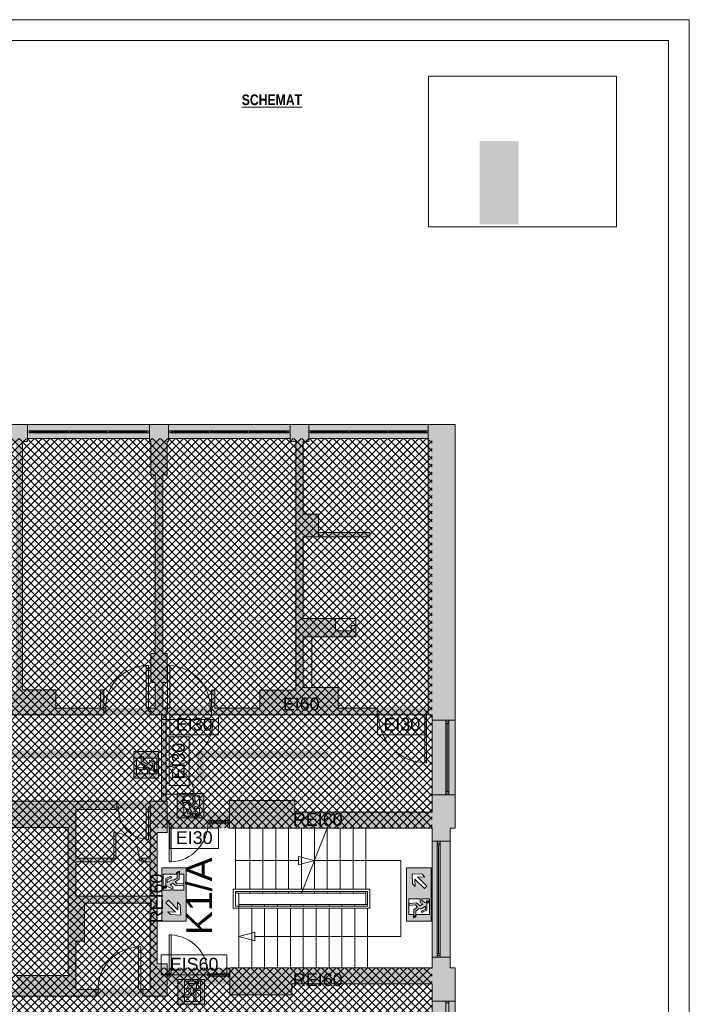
# Paper-space layout 'AP-05 STREFY POŻAROWE I EWAKUACJA - PIETRO 3' of a CAD drawing. Header units: millimetres. Extents: x 0 to 594, y 0 to 450.
# Tile 12 of 12: x 437 to 594, y 219 to 450. Entities that reach past the tile are written whole.
import ezdxf
from ezdxf.xclip import XClip

# ---------------------------------------------------------------- set-up
doc = ezdxf.new("R2010")
doc.units = ezdxf.units.MM
doc.header["$MEASUREMENT"] = 0
doc.header["$XCLIPFRAME"] = 0
for name, color, linetype, lineweight in [('A_Arkusz_Nr_pióra__1', 7, 'Continuous', 20), ('A_ewakuacja_Nr_pióra__4', 94, 'Continuous', 18), ('A_niewidoczne_Nr_pióra__1', 7, 'Continuous', 20), ('A_podkład_Nr_pióra__2', 8, 'Continuous', 13), ('A_ppoż proj_Nr_pióra__1', 7, 'Continuous', 20), ('A_ppoż proj_Nr_pióra__4', 94, 'Continuous', 18), ('A_ppoż proj_Nr_pióra__81', 2, 'Continuous', 5)]:
    doc.layers.add(name, color=color, linetype=linetype, lineweight=lineweight)
for name, color, linetype, lineweight, true_color in [('A_ewakuacja_Nr_pióra__104', 7, 'Continuous', 5, 0x006532), ('A_podkład_Nr_pióra__254', 7, 'Continuous', 5, 0xfdfdfd), ('A_ppoż proj_Nr_pióra__104', 7, 'Continuous', 5, 0x006532), ('A_ppoż proj_Nr_pióra__21', 7, 'Continuous', 5, 0xfe9865), ('A_ppoż proj_Nr_pióra__6', 7, 'Continuous', 13, 0x9f9fff), ('A_ppoż proj_Nr_pióra__70', 7, 'Continuous', 5, 0x65fe00)]:
    doc.layers.add(name, color=color, linetype=linetype, lineweight=lineweight, true_color=true_color)
doc.layers.add('A_podrys', color=7, linetype='Continuous')
doc.styles.add('STYL_AUTOMATYCZNY_1', font='arial.ttf')
doc.styles.add('STYL_AUTOMATYCZNY_5', font='ARIALN.TTF')
picture_1 = doc.add_image_def('image1.png', size_in_pixel=(341, 274))

# ---------------------------------------------------------------- blocks, each defined once
blk = doc.blocks.new('Rysunek_1_1', base_point=(-1568.88, -183.16))
at = {"layer": 'A_ewakuacja_Nr_pióra__104', "linetype": 'Continuous', "lineweight": 0, "true_color": 0x004c26}
h = blk.add_hatch(color=118, dxfattribs=at)
h.paths.add_polyline_path([(469.6, 272.07), (469.6, 278.32), (463.85, 278.32), (463.85, 272.07)])
h.paths.add_polyline_path([(467.04, 274.27), (467.04, 273.08), (464.41, 273.08), (464.41, 276.79), (465.46, 276.79), (465.46, 277.23), (466.12, 277.05), (466.12, 276.79), (469.24, 276.79), (469.24, 273.07), (467.42, 273.07), (467.42, 273.96), (468.22, 273.96, 0.414214), (468.63, 274.37), (468.63, 275.8), (467.48, 276.31), (467.48, 275.91), (468.3, 275.52), (468.3, 274.86), (467.46, 275.35), (467.28, 275.45, 0.230447), (466.79, 275.41), (466, 275.96), (466, 276.95), (465.54, 277.08), (465.54, 275.65), (466.44, 275.05), (465.99, 274.53), (464.44, 274.67), (464.44, 274.18), (466.21, 274.05), (467.01, 274.73), (467.64, 274.27)], flags=0)
for points in [[(469.1, 273.89, 1), (468.48, 273.68, 1)], [(478.39, 263.27, 1), (478.6, 263.89, 1)], [(471.02, 246.82, 1), (471.31, 246.23, 1)], [(532.81, 242.8, 1), (532.53, 243.39, 1)], [(478.59, 224.34, 1), (478.8, 223.72, 1)]]:
    blk.add_hatch(color=118, dxfattribs=at).paths.add_polyline_path(points)
h = blk.add_hatch(color=118, dxfattribs=at)
h.paths.add_polyline_path([(480.21, 262.77), (480.21, 268.52), (473.97, 268.52), (473.97, 262.77)])
h.paths.add_polyline_path([(478.02, 265.33), (478.02, 264.73), (477.55, 265.36), (478.23, 266.16), (478.1, 267.93), (477.62, 267.93), (477.76, 266.38), (477.23, 265.93), (476.64, 266.83), (475.21, 266.83), (475.33, 266.37), (476.32, 266.37), (476.88, 265.58, 0.230447), (476.84, 265.09), (476.94, 264.91), (477.43, 264.07), (476.76, 264.07), (476.37, 264.89), (475.97, 264.89), (476.48, 263.74), (477.91, 263.74, 0.414214), (478.32, 264.15), (478.32, 264.95), (479.21, 264.95), (479.21, 263.13), (475.5, 263.13), (475.5, 266.25), (475.24, 266.25), (475.06, 266.91), (475.5, 266.91), (475.5, 267.96), (479.21, 267.96), (479.21, 265.33)], flags=0)
h = blk.add_hatch(color=118, dxfattribs=at)
h.paths.add_polyline_path([(476.1, 251.06), (470.36, 251.06), (470.36, 244.81), (476.1, 244.81)])
h.paths.add_polyline_path([(470.71, 245.81), (470.71, 249.53), (473.84, 249.53), (473.84, 249.79, -0.24241), (474.49, 250.26), (474.49, 249.53), (475.54, 249.53), (475.54, 245.81), (472.92, 245.81), (472.92, 246.7), (472.31, 247), (472.95, 247.47), (473.75, 246.79), (475.51, 246.92), (475.51, 247.41), (473.96, 247.26), (473.51, 247.79), (474.42, 248.39), (474.42, 250.04, 0.304489), (473.95, 249.69), (473.95, 248.7), (473.16, 248.15, 0.230447), (472.67, 248.19), (472.49, 248.08), (471.65, 247.6), (471.65, 248.26), (472.48, 248.65, 1.14772), (472.33, 248.98), (471.32, 248.54), (471.32, 247.11, 0.414214), (471.74, 246.7), (472.53, 246.25), (472.53, 245.81)], flags=0)
h = blk.add_hatch(color=118, dxfattribs=at)
h.paths.add_polyline_path([(527.73, 251.06), (527.73, 244.81), (533.48, 244.81), (533.48, 251.06)])
h.paths.add_polyline_path([(529.14, 247.29), (529.03, 249.66), (531.39, 249.55), (532.05, 248.89), (530.28, 248.96), (532.49, 246.75), (531.92, 246.18), (529.7, 248.38), (529.78, 246.65)], flags=0)
h = blk.add_hatch(color=118, dxfattribs=at)
h.paths.add_polyline_path([(476.1, 238.56), (476.1, 244.81), (470.36, 244.81), (470.36, 238.56)])
h.paths.add_polyline_path([(474.69, 242.33), (474.8, 239.96), (472.44, 240.07), (471.79, 240.72), (473.56, 240.66), (471.35, 242.87), (471.92, 243.44), (474.13, 241.23), (474.05, 242.97)], flags=0)
h = blk.add_hatch(color=118, dxfattribs=at)
h.paths.add_polyline_path([(527.73, 238.56), (533.48, 238.56), (533.48, 244.81), (527.73, 244.81)])
h.paths.add_polyline_path([(533.12, 243.81), (533.12, 240.09), (530, 240.09), (530, 239.83, -0.24241), (529.34, 239.35), (529.34, 240.09), (528.29, 240.09), (528.29, 243.8), (530.92, 243.8), (530.92, 242.91), (531.52, 242.61), (530.89, 242.15), (530.09, 242.83), (528.33, 242.7), (528.33, 242.21), (529.87, 242.35), (530.32, 241.83), (529.42, 241.23), (529.42, 239.58, 0.304489), (529.89, 239.93), (529.89, 240.92), (530.67, 241.47, 0.230447), (531.17, 241.43), (531.34, 241.53), (532.19, 242.02), (532.19, 241.36), (531.36, 240.97, 1.14772), (531.51, 240.63), (532.51, 241.08), (532.51, 242.51, 0.414214), (532.1, 242.92), (531.3, 243.36), (531.3, 243.81)], flags=0)
h = blk.add_hatch(color=118, dxfattribs=at)
h.paths.add_polyline_path([(480.41, 224.84), (474.16, 224.84), (474.16, 219.1), (480.41, 219.1)])
h.paths.add_polyline_path([(478.21, 222.28), (479.41, 222.28), (479.41, 219.66), (475.69, 219.66), (475.69, 220.71), (475.26, 220.71), (475.43, 221.36), (475.69, 221.36), (475.69, 224.49), (479.41, 224.49), (479.41, 222.67), (478.52, 222.67), (478.52, 223.46, 0.414214), (478.11, 223.88), (476.68, 223.88), (476.17, 222.72), (476.57, 222.72), (476.96, 223.55), (477.62, 223.55), (477.13, 222.7), (477.03, 222.53, 0.230447), (477.07, 222.04), (476.52, 221.25), (475.53, 221.25), (475.4, 220.78), (476.83, 220.78), (477.43, 221.69), (477.95, 221.23), (477.81, 219.69), (478.3, 219.69), (478.43, 221.45), (477.75, 222.25), (478.21, 222.88)], flags=0)
at = {"layer": 'A_podkład_Nr_pióra__254', "linetype": 'Continuous', "lineweight": 5, "true_color": 0xfdfdfd}
h = blk.add_hatch(color=7, dxfattribs=at)
h.paths.add_polyline_path([(70.72, 260.02), (71.92, 260.02), (71.92, 257.27), (71.92, 227.82), (70.72, 227.82), (70.72, 220.17), (70.72, 132.92), (532.82, 132.92), (539.12, 132.92), (539.12, 201.22), (539.12, 202.27), (539.12, 227.62), (537.92, 227.62), (537.92, 230.07), (537.92, 260.32), (539.12, 260.32), (539.12, 268.17), (539.12, 286.92), (539.12, 355.07), (532.82, 355.07), (504.82, 355.07), (500.42, 355.07), (401.82, 355.07), (372.92, 355.07), (368.32, 355.07), (273.62, 355.07), (269.82, 355.07), (269.42, 355.07), (241.02, 355.07), (236.32, 355.07), (196.02, 355.07), (196.02, 351.77), (203.72, 351.77), (203.72, 351.07), (204.02, 351.07), (204.02, 317.17), (204.02, 301.17), (204.02, 294.37), (204.02, 286.92), (228.52, 286.92), (248.12, 286.92), (284.32, 286.92), (295.62, 286.92), (313.62, 286.92), (335.72, 286.92), (339.42, 286.92), (350.22, 286.92), (361.52, 286.92), (371.62, 286.92), (416.62, 286.92), (427.92, 286.92), (436.12, 286.92), (445.52, 286.92), (456.82, 286.92), (456.82, 288.52), (456.82, 292.82), (456.02, 292.82), (456.02, 288.52), (445.52, 288.52), (445.52, 292.82), (437.72, 292.82), (437.72, 351.07), (438.92, 351.07), (438.92, 351.77), (467.52, 351.77), (467.52, 351.07), (467.82, 351.07), (467.82, 343.27), (468.82, 343.27), (468.82, 301.32), (467.82, 301.32), (467.82, 294.52), (468.82, 294.52), (468.82, 288.52), (467.62, 288.52), (467.62, 286.92), (471.42, 286.92), (471.42, 288.52), (470.62, 288.52), (470.62, 294.52), (471.62, 294.52), (471.62, 301.32), (470.62, 301.32), (470.62, 343.27), (471.62, 343.27), (471.62, 351.07), (471.92, 351.07), (471.92, 351.77), (500.42, 351.77), (500.42, 351.07), (501.82, 351.07), (501.82, 292.72), (493.32, 292.72), (493.32, 288.52), (482.82, 288.52), (482.82, 292.72), (482.02, 292.72), (482.02, 288.52), (482.02, 286.92), (493.32, 286.92), (503.52, 286.92), (520.82, 286.92), (520.82, 288.52), (511.72, 288.52), (511.72, 293.32), (503.52, 293.32), (503.52, 305.22), (511.12, 305.22), (515.82, 305.22), (515.82, 307.92), (514.72, 307.92), (514.72, 306.62), (511.12, 306.62), (511.12, 309.52), (503.52, 309.52), (503.52, 328.67), (507.12, 328.67), (519.12, 328.67), (519.12, 329.67), (507.12, 329.67), (507.12, 333.97), (503.52, 333.97), (503.52, 351.07), (504.82, 351.07), (504.82, 351.77), (532.82, 351.77), (532.82, 286.92), (533.72, 286.92), (533.72, 268.17), (533.72, 264.12), (501.52, 264.12), (501.52, 266.82), (486.22, 266.82), (486.22, 260.32), (501.52, 260.32), (533.72, 260.32), (533.72, 230.07), (533.72, 227.62), (500.82, 227.62), (486.32, 227.62), (486.32, 226.22), (486.12, 226.22), (486.12, 225.62), (486.32, 225.62), (486.32, 221.22), (500.82, 221.22), (500.82, 223.82), (533.72, 223.82), (533.72, 202.27), (533.72, 201.22), (532.82, 201.22), (532.82, 136.22), (504.72, 136.22), (504.72, 136.92), (503.62, 136.92), (503.62, 160.85), (506.67, 160.85), (506.67, 166.74), (503.62, 166.74), (503.62, 178.12), (513.62, 178.12), (514.92, 178.12), (514.96, 178.17), (522.02, 178.17), (522.02, 201.22), (521.17, 201.22), (521.17, 179.22), (515.82, 179.22), (513.62, 179.22), (513.62, 183.22), (503.62, 183.22), (503.62, 195.12), (503.62, 195.22), (510.37, 195.22), (510.37, 201.22), (503.62, 201.22), (493.72, 201.22), (482.42, 201.22), (482.42, 199.62), (482.42, 195.12), (483.22, 195.12), (483.22, 199.62), (493.72, 199.62), (493.72, 195.12), (501.92, 195.12), (501.92, 136.92), (500.12, 136.92), (500.12, 136.22), (471.62, 136.22), (471.62, 136.92), (471.62, 144.72), (470.42, 144.72), (470.42, 186.82), (471.62, 186.82), (471.62, 193.62), (470.32, 193.62), (470.32, 199.62), (471.62, 199.62), (471.62, 201.22), (467.92, 201.22), (467.92, 199.62), (468.62, 199.62), (468.62, 193.62), (467.82, 193.62), (467.82, 186.82), (468.72, 186.82), (468.72, 144.72), (467.82, 144.72), (467.82, 136.92), (467.52, 136.92), (467.52, 136.22), (439.02, 136.22), (439.02, 136.92), (437.72, 136.92), (437.72, 195.42), (445.82, 195.42), (445.82, 199.62), (456.32, 199.62), (456.32, 195.42), (457.12, 195.42), (457.12, 199.62), (457.12, 201.22), (445.82, 201.22), (437.72, 201.22), (427.62, 201.22), (416.32, 201.22), (416.32, 199.62), (416.32, 195.62), (417.12, 195.62), (417.12, 199.62), (427.62, 199.62), (427.62, 195.62), (436.02, 195.62), (436.02, 136.92), (434.52, 136.92), (434.52, 136.22), (406.02, 136.22), (406.02, 136.92), (405.62, 136.92), (405.62, 144.72), (404.62, 144.72), (404.62, 186.82), (405.62, 186.82), (405.62, 193.62), (404.62, 193.62), (404.62, 199.62), (405.52, 199.62), (405.52, 201.22), (401.82, 201.22), (401.82, 199.62), (403.02, 199.62), (403.02, 193.62), (401.82, 193.62), (401.82, 186.82), (403.02, 186.82), (403.02, 175.62), (401.82, 175.62), (401.82, 174.52), (403.02, 174.52), (403.02, 144.72), (401.82, 144.72), (401.82, 136.92), (401.42, 136.92), (401.42, 136.22), (373.02, 136.22), (373.02, 136.92), (371.42, 136.92), (371.42, 174.52), (379.72, 174.52), (379.72, 175.62), (371.42, 175.62), (371.42, 194.82), (389.82, 194.82), (389.82, 175.62), (389.52, 175.62), (389.52, 174.52), (391.02, 174.52), (391.02, 175.62), (391.02, 194.82), (391.02, 201.22), (371.42, 201.22), (362.12, 201.22), (350.82, 201.22), (350.82, 199.62), (350.82, 195.32), (351.62, 195.32), (351.62, 199.62), (362.12, 199.62), (362.12, 195.32), (369.82, 195.32), (369.82, 136.92), (368.72, 136.92), (368.72, 136.22), (340.22, 136.22), (340.22, 136.92), (339.82, 136.92), (339.82, 144.72), (339.32, 144.72), (339.32, 186.82), (339.82, 186.82), (339.82, 193.62), (338.72, 193.62), (338.72, 199.62), (340.02, 199.62), (340.02, 201.22), (336.02, 201.22), (336.02, 199.62), (336.92, 199.62), (336.92, 193.62), (335.92, 193.62), (335.92, 186.82), (336.42, 186.82), (336.42, 144.72), (335.92, 144.72), (335.92, 136.92), (335.62, 136.92), (335.62, 136.22), (307.12, 136.22), (307.12, 136.92), (305.92, 136.92), (305.92, 195.12), (313.92, 195.12), (313.92, 199.62), (324.42, 199.62), (324.42, 195.12), (325.22, 195.12), (325.22, 199.62), (325.22, 201.22), (313.92, 201.22), (295.42, 201.22), (284.12, 201.22), (284.12, 199.62), (284.12, 195.12), (284.92, 195.12), (284.92, 199.62), (295.42, 199.62), (295.42, 195.12), (304.12, 195.12), (304.12, 136.92), (302.72, 136.92), (302.72, 136.22), (274.22, 136.22), (274.22, 136.92), (273.62, 136.92), (273.62, 144.72), (273.12, 144.72), (273.12, 186.82), (273.62, 186.82), (273.62, 193.62), (273.12, 193.62), (273.12, 199.62), (273.32, 199.62), (273.32, 201.22), (269.82, 201.22), (269.82, 199.62), (270.22, 199.62), (270.22, 193.62), (269.82, 193.62), (269.82, 186.82), (270.22, 186.82), (270.22, 144.72), (269.82, 144.72), (269.82, 136.92), (269.82, 136.22), (241.32, 136.22), (241.32, 136.92), (240.22, 136.92), (240.22, 195.42), (247.72, 195.42), (247.72, 199.62), (258.22, 199.62), (258.22, 195.42), (259.02, 195.42), (259.02, 199.62), (259.02, 201.22), (247.72, 201.22), (236.42, 201.22), (236.42, 195.42), (238.62, 195.42), (238.62, 136.92), (236.62, 136.92), (236.62, 136.22), (207.92, 136.22), (207.92, 136.92), (207.82, 136.92), (207.82, 144.72), (205.52, 144.72), (205.52, 186.82), (207.92, 186.82), (207.92, 195.42), (216.82, 195.42), (216.82, 201.22), (216.32, 201.22), (215.72, 201.22), (201.17, 201.22), (188.72, 201.22), (188.72, 199.62), (188.72, 194.41), (189.82, 194.41), (189.82, 199.62), (201.17, 199.62), (201.17, 195.42), (203.92, 195.42), (203.92, 186.82), (203.92, 182.22), (189.82, 182.22), (189.82, 186.61), (188.72, 186.61), (188.72, 182.22), (188.72, 181.12), (203.92, 181.12), (203.92, 144.72), (203.92, 136.92), (203.62, 136.92), (203.62, 136.22), (175.32, 136.22), (175.32, 136.92), (174.12, 136.92), (174.12, 181.12), (179.92, 181.12), (179.92, 182.22), (174.12, 182.22), (174.12, 199.62), (179.92, 199.62), (179.92, 201.22), (170.22, 201.22), (170.22, 199.62), (172.42, 199.62), (172.42, 136.92), (170.92, 136.92), (170.92, 136.22), (142.32, 136.22), (142.32, 136.92), (142.02, 136.92), (142.02, 144.72), (141.02, 144.72), (141.02, 181.52), (149.22, 181.52), (149.22, 178.22), (161.32, 178.22), (161.32, 195.42), (161.32, 199.62), (161.42, 199.62), (161.42, 201.22), (161.32, 201.22), (150.52, 201.22), (150.52, 195.42), (159.72, 195.42), (159.72, 183.12), (149.22, 183.12), (141.02, 183.12), (141.02, 183.92), (141.02, 186.82), (141.92, 186.82), (141.92, 193.62), (138.12, 193.62), (138.12, 190.62), (128.22, 190.62), (128.22, 196.22), (128.22, 196.92), (132.52, 196.92), (132.52, 200.22), (142.72, 200.22), (142.72, 201.22), (132.52, 201.22), (128.22, 201.22), (122.12, 201.22), (122.12, 196.22), (127.02, 196.22), (127.02, 190.62), (122.12, 190.62), (122.12, 183.92), (138.12, 183.92), (139.22, 183.92), (139.22, 144.72), (138.22, 144.72), (138.22, 136.92), (137.92, 136.92), (137.92, 136.22), (109.42, 136.22), (109.42, 136.92), (105.02, 136.92), (105.02, 136.22), (76.12, 136.22), (76.12, 165.42), (101.62, 165.42), (101.62, 195.52), (106.62, 195.52), (106.62, 199.62), (113.32, 199.62), (113.32, 201.22), (106.62, 201.22), (95.62, 201.22), (89.87, 201.22), (89.87, 199.62), (95.62, 199.62), (95.62, 195.52), (100.02, 195.52), (100.02, 166.62), (76.12, 166.62), (76.12, 199.62), (81.07, 199.62), (81.07, 201.22), (76.12, 201.22), (76.12, 220.17), (76.12, 223.52), (109.81, 223.52), (109.81, 220.82), (121.21, 220.82), (121.21, 223.52), (124.3, 223.52), (124.3, 227.12), (121.21, 227.12), (109.81, 227.12), (76.12, 227.12), (76.12, 227.82), (76.12, 257.27), (76.12, 260.02), (120.72, 260.02), (123.42, 260.02), (123.42, 263.62), (120.72, 263.62), (120.72, 267.42), (120.72, 269.52), (119.02, 269.52), (119.02, 267.42), (98.62, 267.42), (98.62, 294.82), (98.62, 295.82), (101.42, 295.82), (101.42, 301.02), (102.42, 301.02), (102.42, 302.22), (101.42, 302.22), (98.62, 302.22), (94.02, 302.22), (94.02, 294.82), (97.02, 294.82), (97.02, 267.42), (76.12, 267.42), (76.12, 285.67), (76.12, 351.07), (76.82, 351.07), (76.82, 351.77), (104.82, 351.77), (104.82, 351.07), (109.12, 351.07), (109.12, 351.77), (137.62, 351.77), (137.62, 351.07), (138.22, 351.07), (138.22, 343.27), (138.22, 302.22), (135.62, 302.22), (135.62, 293.42), (138.22, 293.42), (152.02, 293.42), (162.12, 293.42), (168.92, 293.42), (172.32, 293.42), (172.32, 287.92), (168.97, 287.92), (168.97, 286.32), (173.92, 286.32), (173.92, 293.42), (173.92, 317.57), (172.02, 317.57), (172.02, 300.12), (168.92, 300.12), (168.92, 297.52), (162.12, 297.52), (162.12, 295.22), (152.02, 295.22), (152.02, 301.82), (139.82, 301.82), (139.82, 343.27), (142.02, 343.27), (142.02, 351.77), (170.62, 351.77), (170.62, 351.07), (172.02, 351.07), (172.02, 328.37), (173.92, 328.37), (173.92, 351.07), (175.02, 351.07), (175.02, 355.07), (175.02, 356.17), (175.02, 357.77), (175.02, 364.12), (175.02, 368.36), (175.02, 382.62), (175.02, 383.07), (175.02, 383.87), (175.02, 389.62), (175.02, 396.67), (173.77, 396.67), (172.52, 396.67), (172.52, 390.87), (144.52, 390.87), (144.52, 413.87), (169.02, 413.87), (172.52, 413.87), (172.52, 412.37), (172.52, 411.57), (172.62, 411.57), (172.62, 410.47), (173.12, 410.47), (173.77, 410.47), (175.02, 410.47), (175.02, 412.37), (175.02, 415.12), (175.02, 418.17), (175.02, 419.77), (173.77, 419.77), (173.12, 419.77), (172.62, 419.77), (172.62, 418.97), (173.12, 418.97), (173.12, 418.17), (172.52, 418.17), (172.52, 416.37), (169.02, 416.37), (144.52, 416.37), (144.52, 439.37), (168.62, 439.37), (172.22, 439.37), (172.62, 439.37), (172.62, 433.57), (173.12, 433.57), (173.77, 433.57), (175.02, 433.57), (175.02, 439.37), (175.02, 440.62), (175.02, 441.87), (175.02, 443.37), (173.77, 443.37), (173.12, 443.37), (173.12, 442.57), (172.62, 442.57), (172.52, 442.57), (172.52, 441.87), (172.22, 441.87), (168.62, 441.87), (143.27, 441.87), (142.02, 441.87), (142.02, 440.62), (142.02, 415.12), (142.02, 389.62), (142.02, 382.62), (142.02, 381.37), (143.27, 381.37), (169.02, 381.37), (172.52, 381.37), (172.52, 372.08), (172.52, 368.36), (172.52, 364.12), (172.52, 356.17), (172.52, 355.07), (170.62, 355.07), (76.82, 355.07), (70.72, 355.07), (70.72, 285.67)])
h.paths.add_polyline_path([(144.52, 388.37), (172.52, 388.37), (172.52, 383.87), (169.02, 383.87), (144.52, 383.87)], flags=0)
h.paths.add_polyline_path([(228.52, 288.52), (206.02, 288.52), (206.02, 294.37), (208.02, 294.37), (208.02, 301.17), (208.02, 309.57), (238.62, 309.57), (238.62, 293.02), (228.52, 293.02)], flags=0)
h.paths.add_polyline_path([(208.02, 351.77), (236.32, 351.77), (236.32, 351.07), (241.02, 351.07), (241.02, 351.77), (269.42, 351.77), (269.42, 351.07), (269.82, 351.07), (269.82, 343.27), (270.52, 343.27), (270.52, 311.27), (267.52, 311.27), (261.52, 311.27), (254.32, 311.27), (254.32, 309.57), (257.12, 309.57), (257.12, 300.52), (258.32, 300.52), (258.32, 309.57), (261.52, 309.57), (267.52, 309.57), (270.52, 309.57), (270.52, 301.32), (269.82, 301.32), (269.82, 294.52), (270.82, 294.52), (270.82, 288.52), (258.32, 288.52), (258.32, 290.52), (257.12, 290.52), (257.12, 288.52), (248.12, 288.52), (248.12, 293.02), (240.22, 293.02), (240.22, 309.57), (244.32, 309.57), (244.32, 311.27), (208.02, 311.27), (208.02, 317.17), (208.02, 351.07)], flags=0)
h.paths.add_polyline_path([(272.62, 288.52), (272.62, 294.52), (273.62, 294.52), (273.62, 301.32), (273.22, 301.32), (273.22, 343.27), (273.62, 343.27), (273.62, 351.07), (273.92, 351.07), (273.92, 351.77), (302.82, 351.77), (302.82, 351.07), (304.32, 351.07), (304.32, 293.02), (295.62, 293.02), (295.62, 288.52), (285.12, 288.52), (285.12, 293.02), (284.32, 293.02), (284.32, 288.52)], flags=0)
h.paths.add_polyline_path([(306.12, 293.02), (306.12, 351.07), (307.32, 351.07), (307.32, 351.77), (335.82, 351.77), (335.82, 351.07), (335.82, 343.27), (336.32, 343.27), (336.32, 301.32), (335.82, 301.32), (335.82, 294.52), (337.01, 294.52), (337.01, 288.52), (335.72, 288.52), (324.92, 288.52), (324.92, 293.02), (324.12, 293.02), (324.12, 288.52), (313.62, 288.52), (313.62, 293.02)], flags=0)
h.paths.add_polyline_path([(338.71, 288.52), (338.71, 294.52), (339.62, 294.52), (339.62, 301.32), (339.12, 301.32), (339.12, 343.27), (339.62, 343.27), (339.62, 351.07), (340.12, 351.07), (340.12, 351.77), (368.32, 351.77), (368.32, 351.07), (369.92, 351.07), (369.92, 337.77), (369.92, 293.02), (361.52, 293.02), (361.52, 288.52), (351.02, 288.52), (351.02, 293.02), (350.22, 293.02), (350.22, 288.52), (339.42, 288.52)], flags=0)
h.paths.add_polyline_path([(401.82, 288.52), (371.62, 288.52), (371.62, 337.77), (372.92, 337.77), (372.92, 339.77), (400.97, 339.77), (401.82, 339.77), (401.82, 339.37), (401.82, 301.32), (401.82, 294.52)], flags=0)
h.paths.add_polyline_path([(405.82, 301.32), (403.62, 301.32), (403.62, 339.37), (405.82, 339.37), (405.82, 351.07), (406.52, 351.07), (406.52, 351.77), (435.22, 351.77), (435.22, 351.07), (436.12, 351.07), (436.12, 292.82), (436.12, 292.42), (427.92, 292.42), (427.92, 288.52), (417.42, 288.52), (417.42, 292.42), (416.62, 292.42), (416.62, 288.52), (403.62, 288.52), (403.62, 294.52), (405.82, 294.52)], flags=0)
for points in [[(430.92, 266.72), (430.92, 260.52), (448.42, 260.52), (448.42, 242.72), (448.42, 233.82), (448.42, 225.82), (436.42, 225.82), (436.42, 222.52), (430.92, 222.52), (430.92, 220.92), (436.42, 220.92), (450.22, 220.92), (454.92, 220.92), (454.92, 222.52), (450.22, 222.52), (450.22, 233.82), (452.22, 233.82), (452.22, 242.72), (467.62, 242.72), (467.62, 228.52), (467.62, 222.52), (465.92, 222.52), (465.92, 220.92), (471.62, 220.92), (471.62, 228.52), (469.32, 228.52), (469.32, 259.32), (471.62, 259.32), (471.62, 266.72), (467.62, 266.72), (467.62, 264.72), (467.62, 259.32), (467.62, 253.32), (465.52, 253.32), (465.52, 252.42), (467.62, 252.42), (467.62, 244.42), (450.22, 244.42), (450.22, 252.42), (458.72, 252.42), (458.72, 253.32), (450.22, 253.32), (450.22, 260.52), (450.22, 264.72), (459.82, 264.72), (459.82, 266.72), (450.22, 266.72)], [(486.17, 261.52), (486.17, 262.12), (486.12, 262.12), (486.12, 261.52)]]:
    blk.add_hatch(color=7, dxfattribs=at).paths.add_polyline_path(points)
at = {"layer": 'A_ppoż proj_Nr_pióra__104', "linetype": 'Continuous', "lineweight": 5, "true_color": 0x006532}
for points in [[(222.79, 274.95), (222.79, 276.72), (460.19, 276.72), (460.19, 274.95), (461.99, 277.57), (460.19, 280.19), (460.19, 278.42), (222.79, 278.42), (222.79, 280.19), (220.99, 277.57)], [(476.79, 272.82), (479.41, 271.01), (482.03, 272.82), (480.26, 272.82), (480.26, 276.72), (509.41, 276.72), (509.41, 278.42), (478.56, 278.42), (478.56, 276.72), (478.56, 272.82)]]:
    blk.add_hatch(color=128, dxfattribs=at).paths.add_polyline_path(points)
at = {"layer": 'A_ppoż proj_Nr_pióra__21', "linetype": 'Continuous', "lineweight": 5, "true_color": 0xfe9865}
h = blk.add_hatch(dxfattribs=at)
h.set_pattern_fill('bloczki_betonowe_0001', color=21, style=0, pattern_type=2)
h.set_pattern_definition([(45, (-1568.8778, -183.1554), (-0.9192388, 0.9192388), []), (135, (-1568.8778, -183.1554), (0.9192388, 0.9192388), [])])
h.paths.add_polyline_path([(206.02, 351.77), (206.02, 266.67), (215.42, 266.67), (246.02, 266.67), (246.02, 221.67), (216.32, 221.67), (216.32, 201.22), (206.02, 201.22), (206.02, 136.22), (533.72, 136.22), (533.72, 227.62), (469.32, 227.62), (469.32, 260.32), (533.72, 260.32), (533.72, 351.77)])
at = {"layer": 'A_ppoż proj_Nr_pióra__4', "linetype": 'Continuous', "lineweight": 0, "true_color": 0x002000}
for points in [[(467.62, 227.62), (469.32, 227.62), (469.32, 264.12), (467.62, 264.12)], [(539.12, 264.12), (469.32, 264.12), (469.32, 260.32), (539.12, 260.32)], [(539.12, 227.62), (467.62, 227.62), (467.62, 223.82), (539.12, 223.82)]]:
    blk.add_hatch(color=98, dxfattribs=at).paths.add_polyline_path(points)
at = {"layer": 'A_ppoż proj_Nr_pióra__70', "linetype": 'Continuous', "lineweight": 0, "true_color": 0x193f00}
for points in [[(470.27, 286.92), (539.12, 286.92), (539.12, 288.69), (470.27, 288.69)], [(470.27, 286.92), (470.27, 264.12), (471.42, 264.12), (471.42, 286.92)]]:
    blk.add_hatch(color=88, dxfattribs=at).paths.add_polyline_path(points)
at = {"layer": 'A_ppoż proj_Nr_pióra__81', "linetype": 'Continuous', "lineweight": 0, "true_color": 0x3f3f00}
for points in [[(205.87, 286.92), (470.27, 286.92), (470.27, 288.52), (205.87, 288.52)], [(401.32, 264.72), (470.42, 264.72), (470.42, 266.72), (401.32, 266.72)], [(403.42, 222.52), (403.42, 220.92), (467.62, 220.92), (467.62, 222.52)]]:
    blk.add_hatch(color=48, dxfattribs=at).paths.add_polyline_path(points)
at = {"layer": 'A_ewakuacja_Nr_pióra__4', "color": 94, "linetype": 'Continuous', "lineweight": 18, "flags": 128}
for points in [[(463.85, 272.07), (463.85, 278.32), (469.6, 278.32), (469.6, 272.07)], [(469.6, 272.07), (463.85, 272.07)], [(480.21, 268.52), (473.97, 268.52), (473.97, 262.77), (480.21, 262.77)], [(480.21, 262.77), (480.21, 268.52)], [(470.36, 244.81), (470.36, 251.06), (476.1, 251.06), (476.1, 244.81)], [(527.73, 244.81), (527.73, 251.06), (533.48, 251.06), (533.48, 244.81)], [(476.1, 244.81), (476.1, 238.56), (470.36, 238.56), (470.36, 244.81)], [(533.48, 244.81), (533.48, 238.56), (527.73, 238.56), (527.73, 244.81)], [(480.41, 219.1), (474.16, 219.1), (474.16, 224.84), (480.41, 224.84)], [(480.41, 224.84), (480.41, 219.1)]]:
    blk.add_lwpolyline(points, dxfattribs=at)
for points in [[(464.41, 273.08), (467.04, 273.08), (467.04, 274.27), (467.64, 274.27), (467.01, 274.73), (466.21, 274.05), (464.44, 274.18), (464.44, 274.67), (465.99, 274.53), (466.44, 275.05), (465.54, 275.65), (465.54, 277.08), (466, 276.95), (466, 275.96), (466.79, 275.41, -0.230447), (467.28, 275.45), (467.46, 275.35), (468.3, 274.86), (468.3, 275.52), (467.48, 275.91), (467.48, 276.31), (468.63, 275.8), (468.63, 274.37, -0.414214), (468.22, 273.96), (467.42, 273.96), (467.42, 273.07), (469.24, 273.07), (469.24, 276.79), (466.12, 276.79), (466.12, 277.05), (465.46, 277.23), (465.46, 276.79), (464.41, 276.79)], [(479.21, 267.96), (479.21, 265.33), (478.02, 265.33), (478.02, 264.73), (477.55, 265.36), (478.23, 266.16), (478.1, 267.93), (477.62, 267.93), (477.76, 266.38), (477.23, 265.93), (476.64, 266.83), (475.21, 266.83), (475.33, 266.37), (476.32, 266.37), (476.88, 265.58, 0.230447), (476.84, 265.09), (476.94, 264.91), (477.43, 264.07), (476.76, 264.07), (476.37, 264.89), (475.97, 264.89), (476.48, 263.74), (477.91, 263.74, 0.414214), (478.32, 264.15), (478.32, 264.95), (479.21, 264.95), (479.21, 263.13), (475.5, 263.13), (475.5, 266.25), (475.24, 266.25), (475.06, 266.91), (475.5, 266.91), (475.5, 267.96)], [(475.54, 245.81), (472.92, 245.81), (472.92, 246.7), (472.31, 247), (472.95, 247.47), (473.75, 246.79), (475.51, 246.92), (475.51, 247.41), (473.96, 247.26), (473.51, 247.79), (474.42, 248.39), (474.42, 250.04, 0.304489), (473.95, 249.69), (473.95, 248.7), (473.16, 248.15, 0.230447), (472.67, 248.19), (472.49, 248.08), (471.65, 247.6), (471.65, 248.26), (472.48, 248.65, 1.14772), (472.33, 248.98), (471.32, 248.54), (471.32, 247.11, 0.414214), (471.74, 246.7), (472.53, 246.25), (472.53, 245.81), (470.71, 245.81), (470.71, 249.53), (473.84, 249.53), (473.84, 249.79, -0.24241), (474.49, 250.26), (474.49, 249.53), (475.54, 249.53)], [(528.29, 243.8), (530.92, 243.8), (530.92, 242.91), (531.52, 242.61), (530.89, 242.15), (530.09, 242.83), (528.33, 242.7), (528.33, 242.21), (529.87, 242.35), (530.32, 241.83), (529.42, 241.23), (529.42, 239.58, 0.304489), (529.89, 239.93), (529.89, 240.92), (530.67, 241.47, 0.230447), (531.17, 241.43), (531.34, 241.53), (532.19, 242.02), (532.19, 241.36), (531.36, 240.97, 1.14772), (531.51, 240.63), (532.51, 241.08), (532.51, 242.51, 0.414214), (532.1, 242.92), (531.3, 243.36), (531.3, 243.81), (533.12, 243.81), (533.12, 240.09), (530, 240.09), (530, 239.83, -0.24241), (529.34, 239.35), (529.34, 240.09), (528.29, 240.09)], [(479.41, 219.66), (479.41, 222.28), (478.21, 222.28), (478.21, 222.88), (477.75, 222.25), (478.43, 221.45), (478.3, 219.69), (477.81, 219.69), (477.95, 221.23), (477.43, 221.69), (476.83, 220.78), (475.4, 220.78), (475.53, 221.25), (476.52, 221.25), (477.07, 222.04, -0.230447), (477.03, 222.53), (477.13, 222.7), (477.62, 223.55), (476.96, 223.55), (476.57, 222.72), (476.17, 222.72), (476.68, 223.88), (478.11, 223.88, -0.414214), (478.52, 223.46), (478.52, 222.67), (479.41, 222.67), (479.41, 224.49), (475.69, 224.49), (475.69, 221.36), (475.43, 221.36), (475.26, 220.71), (475.69, 220.71), (475.69, 219.66)]]:
    blk.add_lwpolyline(points, format="xyb", close=True, dxfattribs=at)
for points in [[(531.92, 246.18), (532.49, 246.75), (530.28, 248.96), (532.05, 248.89), (531.39, 249.55), (529.03, 249.66), (529.14, 247.29), (529.78, 246.65), (529.7, 248.38)], [(471.92, 243.44), (471.35, 242.87), (473.56, 240.66), (471.79, 240.72), (472.44, 240.07), (474.8, 239.96), (474.69, 242.33), (474.05, 242.97), (474.13, 241.23)]]:
    blk.add_lwpolyline(points, close=True, dxfattribs=at)
at = {"layer": 'A_ewakuacja_Nr_pióra__4', "color": 94, "linetype": 'Continuous', "lineweight": 18}
for centre in [(468.79, 273.79), (478.5, 263.58), (471.17, 246.53), (532.67, 243.09), (478.69, 224.03)]:
    blk.add_circle(centre, 0.328, dxfattribs=at)
at = {"layer": 'A_podkład_Nr_pióra__2', "color": 8, "linetype": 'Continuous', "lineweight": 13}
for p, q in [((539.12, 355.07), (196.02, 355.07)), ((438.92, 351.07), (438.92, 355.07)), ((467.17, 353.57), (439.27, 353.57)), ((439.27, 353.57), (439.27, 353.07)), ((439.67, 353.57), (439.67, 353.07)), ((448.44, 353.57), (448.44, 353.07)), ((448.84, 353.57), (448.84, 353.07)), ((457.6, 353.57), (457.6, 353.07)), ((458, 353.57), (458, 353.07)), ((466.77, 353.57), (466.77, 353.07)), ((467.17, 353.07), (467.17, 353.57)), ((467.52, 355.07), (467.52, 351.07)), ((471.92, 351.07), (471.92, 355.07)), ((500.12, 353.57), (472.22, 353.57)), ((472.22, 353.57), (472.22, 353.07)), ((472.62, 353.57), (472.62, 353.07)), ((481.39, 353.57), (481.39, 353.07)), ((481.79, 353.57), (481.79, 353.07)), ((490.55, 353.57), (490.55, 353.07)), ((490.95, 353.57), (490.95, 353.07)), ((499.72, 353.57), (499.72, 353.07)), ((500.12, 353.07), (500.12, 353.57)), ((500.42, 355.07), (500.42, 351.07)), ((504.82, 351.07), (504.82, 355.07)), ((532.77, 353.57), (504.87, 353.57)), ((504.87, 353.57), (504.87, 353.07)), ((505.27, 353.57), (505.27, 353.07)), ((514.04, 353.57), (514.04, 353.07)), ((514.44, 353.57), (514.44, 353.07)), ((523.2, 353.57), (523.2, 353.07)), ((523.6, 353.57), (523.6, 353.07)), ((532.37, 353.57), (532.37, 353.07)), ((532.77, 353.07), (532.77, 353.57)), ((532.82, 286.92), (532.82, 355.07)), ((539.12, 260.32), (539.12, 355.07)), ((437.72, 292.82), (437.72, 351.07)), ((437.72, 351.07), (438.92, 351.07)), ((438.92, 351.77), (467.52, 351.77)), ((439.27, 353.07), (467.17, 353.07)), ((439.67, 353.32), (448.44, 353.32)), ((448.84, 353.32), (457.6, 353.32)), ((458, 353.32), (466.77, 353.32)), ((467.52, 351.07), (467.82, 351.07)), ((467.82, 351.07), (467.82, 343.27)), ((471.62, 351.07), (471.92, 351.07)), ((471.62, 343.27), (471.62, 351.07)), ((471.92, 351.77), (500.42, 351.77)), ((472.22, 353.07), (500.12, 353.07)), ((472.62, 353.32), (481.39, 353.32)), ((481.79, 353.32), (490.55, 353.32)), ((490.95, 353.32), (499.72, 353.32)), ((500.42, 351.07), (501.82, 351.07)), ((501.82, 351.07), (501.82, 292.72)), ((503.52, 333.97), (503.52, 351.07)), ((503.52, 351.07), (504.82, 351.07)), ((504.82, 351.77), (532.82, 351.77)), ((504.87, 353.07), (532.77, 353.07)), ((505.27, 353.32), (514.04, 353.32)), ((514.44, 353.32), (523.2, 353.32)), ((523.6, 353.32), (532.37, 353.32)), ((467.82, 343.27), (468.82, 343.27)), ((468.82, 343.27), (468.82, 301.32)), ((470.62, 301.32), (470.62, 343.27)), ((470.62, 343.27), (471.62, 343.27)), ((507.12, 333.97), (503.52, 333.97)), ((507.12, 328.67), (507.12, 333.97)), ((503.52, 328.67), (507.12, 328.67)), ((503.52, 309.52), (503.52, 328.67)), ((511.12, 309.52), (503.52, 309.52)), ((511.12, 306.62), (511.12, 309.52)), ((514.72, 307.92), (515.82, 307.92)), ((514.72, 307.92), (514.72, 306.62)), ((515.82, 305.22), (515.82, 307.92)), ((503.52, 293.32), (503.52, 305.22)), ((503.52, 305.22), (515.82, 305.22)), ((505.52, 293.32), (505.52, 305.22)), ((514.72, 306.62), (511.12, 306.62)), ((467.82, 301.32), (467.82, 294.52)), ((468.82, 301.32), (467.82, 301.32)), ((471.62, 301.32), (470.62, 301.32)), ((471.62, 294.52), (471.62, 301.32)), ((467.22, 298.52), (466.72, 298.52)), ((466.72, 288.52), (466.72, 298.52)), ((467.22, 298.52), (467.22, 287.72)), ((471.72, 298.52), (471.72, 287.72)), ((471.72, 298.52), (472.22, 298.52)), ((472.22, 288.52), (472.22, 298.52)), ((467.82, 294.52), (468.82, 294.52)), ((468.82, 294.52), (468.82, 288.52)), ((470.62, 288.52), (470.62, 294.52)), ((470.62, 294.52), (471.62, 294.52)), ((445.52, 292.82), (437.72, 292.82)), ((445.52, 288.52), (445.52, 292.82)), ((456.02, 292.82), (456.02, 288.52)), ((456.82, 292.82), (456.02, 292.82)), ((456.82, 286.92), (456.82, 292.82)), ((482.02, 292.72), (482.02, 286.92)), ((482.82, 292.72), (482.02, 292.72)), ((482.82, 288.52), (482.82, 292.72)), ((501.82, 292.72), (493.32, 292.72)), ((493.32, 292.72), (493.32, 288.52)), ((511.72, 293.32), (503.52, 293.32)), ((511.72, 288.52), (511.72, 293.32)), ((416.62, 286.92), (456.82, 286.92)), ((456.02, 288.52), (445.52, 288.52)), ((456.82, 288.52), (457.22, 288.52)), ((457.22, 287.72), (456.82, 287.72)), ((457.22, 288.52), (457.22, 287.72)), ((468.82, 288.52), (466.72, 288.52)), ((467.22, 287.72), (467.62, 287.72)), ((467.62, 286.92), (467.62, 288.52)), ((467.62, 286.92), (471.42, 286.92)), ((470.27, 286.92), (470.27, 266.72)), ((471.42, 286.84), (470.27, 286.84)), ((470.62, 288.52), (472.22, 288.52)), ((471.42, 286.92), (471.42, 288.52)), ((471.72, 287.72), (471.42, 287.72)), ((471.42, 286.92), (471.42, 266.72)), ((482.02, 288.52), (481.72, 288.52)), ((481.72, 288.52), (481.72, 287.72)), ((481.72, 287.72), (482.02, 287.72)), ((482.02, 286.92), (520.82, 286.92)), ((493.32, 288.52), (482.82, 288.52)), ((520.82, 288.52), (511.72, 288.52)), ((520.82, 287.72), (520.82, 288.52)), ((520.82, 287.72), (521.32, 287.72)), ((520.82, 286.92), (520.82, 287.72)), ((520.82, 287.72), (520.82, 286.92)), ((521.2, 286.92), (520.82, 286.92)), ((521.32, 287.32), (521.2, 287.32)), ((521.2, 287.32), (521.2, 286.92)), ((521.32, 287.72), (521.32, 287.32)), ((532.82, 286.92), (532.04, 286.92)), ((532.04, 286.92), (532.04, 275.68)), ((532.32, 287.32), (532.32, 287.72)), ((532.32, 287.72), (532.82, 287.72)), ((532.44, 287.32), (532.32, 287.32)), ((532.44, 275.68), (532.44, 287.32)), ((532.82, 287.72), (532.82, 288.52)), ((532.82, 286.92), (532.82, 287.72)), ((532.82, 286.92), (533.72, 286.92)), ((533.72, 286.92), (533.72, 264.12)), ((471.42, 285.84), (470.27, 285.84)), ((471.42, 285.84), (482.42, 285.84)), ((533.72, 285.67), (539.12, 285.67)), ((536.94, 285.67), (536.94, 268.17)), ((537.62, 285.27), (536.94, 285.27)), ((536.94, 284.87), (537.62, 284.87)), ((537.28, 284.87), (537.28, 268.97)), ((537.62, 268.17), (537.62, 285.67)), ((532.04, 275.68), (532.44, 275.68)), ((470.27, 268.34), (471.42, 268.34)), ((471.42, 268.34), (477.92, 268.34)), ((533.72, 268.17), (539.12, 268.17)), ((536.94, 268.97), (537.62, 268.97)), ((537.62, 268.57), (536.94, 268.57)), ((459.82, 266.72), (430.92, 266.72)), ((459.82, 266.72), (459.82, 264.72)), ((471.62, 266.72), (467.62, 266.72)), ((467.62, 266.72), (467.62, 253.32)), ((471.62, 259.32), (471.62, 266.72)), ((501.52, 266.82), (486.22, 266.82)), ((486.22, 266.82), (486.22, 260.32)), ((501.52, 264.12), (501.52, 266.82)), ((450.22, 264.72), (460.22, 264.72)), ((450.22, 253.32), (450.22, 264.72)), ((460.22, 265.32), (459.82, 265.32)), ((460.22, 264.72), (460.22, 265.32)), ((467.62, 264.72), (466.72, 264.72)), ((466.72, 264.72), (466.72, 257.72)), ((467.22, 257.72), (467.22, 265.32)), ((467.22, 265.32), (467.62, 265.32)), ((533.72, 264.12), (501.52, 264.12)), ((472.07, 262.12), (471.57, 262.12)), ((471.57, 262.12), (471.57, 261.52)), ((471.57, 261.52), (472.57, 261.52)), ((472.07, 252.42), (472.07, 262.12)), ((472.57, 261.52), (472.57, 252.42)), ((481.17, 261.52), (481.17, 262.12)), ((481.17, 262.12), (486.17, 262.12)), ((486.17, 261.52), (481.17, 261.52)), ((481.62, 261.52), (481.62, 262.12)), ((481.67, 262.12), (481.67, 261.52)), ((482.02, 261.52), (482.02, 262.12)), ((482.42, 262.12), (482.42, 261.52)), ((482.42, 261.82), (485.32, 261.82)), ((485.32, 262.12), (485.32, 261.52)), ((485.72, 261.52), (485.72, 262.12)), ((486.12, 262.12), (486.12, 261.52)), ((486.17, 261.52), (486.17, 262.12)), ((430.92, 260.52), (448.42, 260.52)), ((448.42, 260.52), (448.42, 225.82)), ((459.12, 259.32), (459.12, 252.72)), ((459.12, 259.32), (459.62, 259.32)), ((459.62, 253.32), (459.62, 259.32)), ((469.32, 228.52), (469.32, 259.32)), ((469.32, 259.32), (471.62, 259.32)), ((486.22, 260.32), (533.72, 260.32)), ((487.62, 260.32), (487.62, 246.02)), ((491.04, 260.32), (491.04, 246.02)), ((494.06, 260.32), (494.06, 246.02)), ((497.08, 260.32), (497.08, 246.02)), ((500.1, 260.32), (500.1, 246.02)), ((503.12, 245.12), (509.16, 260.37)), ((503.12, 260.32), (503.12, 246.02)), ((506.14, 260.32), (506.14, 246.02)), ((509.16, 260.37), (509.16, 246.02)), ((512.18, 260.32), (512.18, 246.02)), ((515.2, 260.32), (515.2, 246.02)), ((518.22, 246.02), (518.22, 260.32)), ((533.72, 260.32), (533.72, 227.62)), ((537.92, 227.62), (537.92, 260.32)), ((537.92, 260.32), (539.12, 260.32)), ((467.22, 257.72), (466.72, 257.72)), ((533.72, 257.27), (537.92, 257.27)), ((534.92, 257.27), (534.92, 230.07)), ((534.92, 256.87), (535.6, 256.87)), ((535.6, 256.47), (534.92, 256.47)), ((535.26, 230.87), (535.26, 256.47)), ((535.6, 230.07), (535.6, 257.27)), ((450.22, 253.32), (459.62, 253.32)), ((450.22, 244.42), (450.22, 252.42)), ((450.22, 252.42), (458.72, 252.42)), ((458.72, 253.32), (458.72, 252.42)), ((459.12, 252.72), (458.72, 252.72)), ((467.62, 253.32), (465.12, 253.32)), ((465.12, 253.32), (465.12, 252.72)), ((465.12, 252.72), (465.52, 252.72)), ((465.52, 253.32), (465.52, 252.42)), ((465.52, 252.42), (467.62, 252.42)), ((467.62, 252.42), (467.62, 244.42)), ((472.07, 252.42), (472.57, 252.42)), ((487.62, 252.74), (502.41, 252.74)), ((506.14, 252.74), (502.41, 253.74)), ((502.41, 251.74), (502.41, 253.74)), ((506.14, 252.74), (502.41, 251.74)), ((526.42, 252.74), (506.14, 252.74)), ((526.42, 234.92), (526.42, 252.74)), ((487.12, 246.02), (487.12, 241.57)), ((519.12, 246.02), (487.12, 246.02)), ((487.62, 245.52), (487.62, 242.07)), ((518.62, 245.52), (487.62, 245.52)), ((518.22, 245.12), (487.62, 245.12)), ((488.42, 245.12), (488.42, 227.62)), ((491.04, 245.52), (491.04, 245.12)), ((494.06, 245.52), (494.06, 245.12)), ((497.08, 245.52), (497.08, 245.12)), ((500.1, 245.52), (500.1, 245.12)), ((503.12, 245.52), (503.12, 245.12)), ((506.14, 245.52), (506.14, 245.12)), ((509.16, 245.52), (509.16, 245.12)), ((512.18, 245.52), (512.18, 245.12)), ((515.2, 245.52), (515.2, 245.12)), ((518.22, 242.47), (518.22, 245.52)), ((518.62, 245.52), (518.62, 242.07)), ((519.12, 246.02), (519.12, 241.57)), ((467.62, 244.42), (450.22, 244.42)), ((452.22, 242.72), (467.62, 242.72)), ((452.22, 233.82), (452.22, 242.71)), ((467.62, 242.72), (467.62, 222.52)), ((487.12, 241.57), (519.12, 241.57)), ((487.62, 242.07), (518.62, 242.07)), ((488.42, 242.47), (518.62, 242.47)), ((491.44, 242.47), (491.44, 242.07)), ((491.44, 241.57), (491.44, 227.62)), ((494.46, 242.47), (494.46, 242.07)), ((494.46, 241.57), (494.46, 227.62)), ((497.48, 242.47), (497.48, 242.07)), ((497.48, 241.57), (497.48, 227.62)), ((500.5, 242.47), (500.5, 242.07)), ((500.5, 241.57), (500.5, 227.62)), ((503.52, 242.47), (503.52, 242.07)), ((503.52, 241.57), (503.52, 227.62)), ((506.54, 242.47), (506.54, 242.07)), ((506.54, 241.57), (506.54, 227.62)), ((509.56, 242.47), (509.56, 242.07)), ((509.56, 241.57), (509.56, 227.62)), ((512.58, 242.47), (512.58, 242.07)), ((512.58, 241.57), (512.58, 227.62)), ((515.6, 242.47), (515.6, 242.07)), ((515.6, 241.57), (515.6, 227.62)), ((518.62, 241.57), (518.62, 227.62)), ((488.42, 234.92), (492.15, 235.92)), ((492.15, 235.92), (492.15, 233.92)), ((450.22, 222.52), (450.22, 233.82)), ((450.22, 233.82), (452.22, 233.82)), ((472.07, 235.32), (472.07, 225.62)), ((472.07, 235.32), (472.57, 235.32)), ((472.57, 226.22), (472.57, 235.32)), ((488.42, 234.92), (492.15, 233.92)), ((526.42, 234.92), (492.15, 234.92)), ((465.42, 232.52), (464.92, 232.52)), ((464.92, 222.52), (464.92, 232.52)), ((465.42, 232.52), (465.42, 221.72)), ((533.72, 230.07), (537.92, 230.07)), ((535.6, 230.87), (534.92, 230.87)), ((534.92, 230.47), (535.6, 230.47)), ((471.62, 228.52), (469.32, 228.52)), ((471.62, 220.92), (471.62, 228.52)), ((533.72, 227.62), (486.32, 227.62)), ((486.32, 227.62), (486.32, 221.22)), ((539.12, 227.62), (537.92, 227.62)), ((539.12, 132.92), (539.12, 227.62)), ((448.42, 225.82), (436.42, 225.82)), ((471.57, 226.22), (472.57, 226.22)), ((471.57, 225.62), (471.57, 226.22)), ((472.07, 225.62), (471.57, 225.62)), ((486.32, 226.22), (481.17, 226.22)), ((481.17, 226.22), (481.17, 225.62)), ((481.17, 225.62), (486.32, 225.62)), ((481.62, 226.22), (481.62, 225.62)), ((481.67, 225.62), (481.67, 226.22)), ((482.02, 226.22), (482.02, 225.62)), ((482.42, 225.62), (482.42, 226.22)), ((482.42, 225.92), (485.32, 225.92)), ((485.32, 225.62), (485.32, 226.22)), ((485.72, 226.22), (485.72, 225.62)), ((486.12, 225.62), (486.12, 226.22)), ((455.42, 222.52), (450.22, 222.52)), ((454.92, 220.92), (454.92, 222.52)), ((455.42, 222.52), (455.42, 221.72)), ((467.62, 222.52), (464.92, 222.52)), ((465.92, 220.92), (465.92, 222.52)), ((500.82, 223.82), (533.72, 223.82)), ((500.82, 221.22), (500.82, 223.82)), ((533.72, 223.82), (533.72, 201.22)), ((430.92, 220.92), (454.92, 220.92)), ((455.42, 221.72), (454.92, 221.72)), ((465.42, 221.72), (465.92, 221.72)), ((465.92, 220.92), (471.62, 220.92)), ((486.32, 221.22), (500.82, 221.22)), ((533.72, 219.77), (539.12, 219.77)), ((536.94, 219.77), (536.94, 202.27)), ((537.62, 202.27), (537.62, 219.77)), ((537.62, 219.37), (536.94, 219.37))]:
    blk.add_line(p, q, dxfattribs=at)
at = {"layer": 'A_podkład_Nr_pióra__2', "color": 8, "linetype": 'Continuous', "lineweight": 13, "flags": 128}
for points in [[(519.12, 329.67), (507.12, 329.67)], [(507.12, 329.67), (507.12, 328.67)], [(507.12, 328.67), (519.12, 328.67)], [(519.12, 328.67), (519.12, 329.67)], [(514.72, 309.52), (511.12, 309.52)], [(511.12, 309.52), (511.12, 306.62)], [(515.82, 309.52), (514.72, 309.52)], [(515.82, 307.92), (515.82, 309.52)], [(514.72, 306.62), (514.72, 307.92)], [(514.72, 307.92), (515.82, 307.92)], [(511.12, 306.62), (514.72, 306.62)]]:
    blk.add_lwpolyline(points, dxfattribs=at)
at = {"layer": 'A_podkład_Nr_pióra__2', "color": 8, "linetype": 'Continuous', "lineweight": 13}
for centre, radius, start, end in [((467.22, 288.52), 10, 92.5451, 180), ((471.72, 288.52), 10, 0, 87.4549), ((532.44, 286.92), 11.24, 180, 270), ((471.42, 285.84), 11, 270, 0), ((471.42, 268.34), 6.5, 0, 90), ((467.22, 264.72), 7, 180, 266.3666), ((472.07, 261.52), 9.1, 272.7965, 0), ((459.12, 253.32), 6, 0, 85.7631), ((472.07, 226.22), 9.1, 0, 87.2035), ((465.42, 222.52), 10, 92.5451, 180)]:
    blk.add_arc(centre, radius, start, end, dxfattribs=at)
at = {"layer": 'A_ppoż proj_Nr_pióra__1', "color": 7, "linetype": 'Continuous', "lineweight": 20}
for p, q in [((483.67, 286.92), (472.27, 286.92)), ((472.27, 286.92), (472.27, 282.21)), ((483.67, 282.21), (483.67, 286.92)), ((532.33, 286.92), (520.93, 286.92)), ((520.93, 286.92), (520.93, 282.21)), ((532.33, 282.21), (532.33, 286.92)), ((472.27, 282.21), (483.67, 282.21)), ((520.93, 282.21), (532.33, 282.21)), ((476.78, 281.77), (472.07, 281.77)), ((472.07, 281.77), (472.07, 270.37)), ((476.78, 270.37), (476.78, 281.77)), ((472.07, 270.37), (476.78, 270.37)), ((483.67, 260.32), (472.27, 260.32)), ((472.27, 260.32), (472.27, 255.61)), ((483.67, 255.61), (483.67, 260.32)), ((472.27, 255.61), (483.67, 255.61)), ((485.64, 230.63), (470.25, 230.63)), ((470.25, 230.63), (470.25, 225.92)), ((485.64, 225.92), (485.64, 230.63)), ((470.25, 225.92), (485.64, 225.92))]:
    blk.add_line(p, q, dxfattribs=at)
at = {"layer": 'A_ppoż proj_Nr_pióra__1', "color": 7, "linetype": 'Continuous', "lineweight": 20, "char_height": 3, "attachment_point": 5, "style": 'STYL_AUTOMATYCZNY_1'}
for s, insert in [('\\A1;{\\pqc;\\fArial|b0|i0|c238|p0;\\W1.000000;EI60}', (503.04, 289.45)), ('\\A1;{\\pqc;\\fArial|b0|i0|c238|p0;\\W1.000000;EI30}', (477.97, 284.71)), ('\\A1;{\\pqc;\\fArial|b0|i0|c238|p0;\\W1.000000;EI30}', (526.63, 284.71)), ('\\A1;{\\pqc;\\fArial|b0|i0|c238|p0;\\W1.000000;REI60}', (506.94, 262.37)), ('\\A1;{\\pqc;\\fArial|b0|i0|c238|p0;\\W1.000000;EI30}', (477.97, 258.11)), ('\\A1;{\\pqc;\\fArial|b0|i0|c238|p0;\\W1.000000;EIS60}', (477.95, 228.42)), ('\\A1;{\\pqc;\\fArial|b0|i0|c238|p0;\\W1.000000;REI60}', (506.94, 224.78))]:
    blk.add_mtext(s, dxfattribs=dict(at, insert=insert))
at = {"layer": 'A_ppoż proj_Nr_pióra__1', "color": 7, "linetype": 'Continuous', "lineweight": 20, "attachment_point": 5, "rotation": 90, "style": 'STYL_AUTOMATYCZNY_1'}
for s, insert, char_height in [('\\A1;{\\pqc;\\fArial|b0|i0|c238|p0;\\W1.000000;EI30}', (474.28, 276.07), 3), ('\\A1;{\\pqc;\\fArial|b0|i0|c238|p0;\\W1.000000;K1/A}', (479.18, 244.37), 6), ('\\A1;{\\pqc;\\fArial|b0|i0|c238|p0;\\W1.000000;REI60}', (469.15, 243.87), 3)]:
    blk.add_mtext(s, dxfattribs=dict(at, insert=insert, char_height=char_height))

psp = doc.layouts.new('AP-05 STREFY POŻAROWE I EWAKUACJA - PIETRO 3')

# ---------------------------------------------------------------- hatches: boundary and pattern name
at = {"layer": 'A_ppoż proj_Nr_pióra__6', "linetype": 'Continuous', "lineweight": 0, "true_color": 0x27273f}
psp.add_hatch(color=179, dxfattribs=at).paths.add_polyline_path([(544.85, 421.51), (554.02, 421.51), (554.02, 402), (544.85, 402)])

# ---------------------------------------------------------------- linework, layer by layer
at = {"layer": 'A_Arkusz_Nr_pióra__1', "color": 7, "linetype": 'Continuous', "lineweight": 20}
for q in [(29.9, 445.1), (589.1, 4.9)]:
    psp.add_line((589.1, 445.1), q, dxfattribs=at)
at = {"layer": 'A_Arkusz_Nr_pióra__1', "color": 7, "linetype": 'Continuous', "lineweight": 20, "flags": 128}
psp.add_lwpolyline([(0, 450), (594, 450), (594, 0), (0, 0)], close=True, dxfattribs=at)

# ---------------------------------------------------------------- block references
at = {"layer": 'A_podrys', "color": 37, "linetype": 'Continuous', "lineweight": 5, "true_color": 0x656532}
ref = psp.add_blockref('Rysunek_1_1', (-1568.88, -183.16), dxfattribs=at)
XClip(ref).set_block_clipping_path([(42.3692666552, 84.482476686), (554.019266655, 445.1)])

# ---------------------------------------------------------------- texts
at = {"layer": 'A_niewidoczne_Nr_pióra__1', "color": 7, "linetype": 'Continuous', "lineweight": 20, "insert": (489.1, 431.2), "char_height": 2.5, "attachment_point": 4, "style": 'STYL_AUTOMATYCZNY_5'}
psp.add_mtext('\\A1;{\\pql;\\fArial Narrow|b1|i0|c238|p0;\\L\\W1.000000;\\LSCHEMAT}', dxfattribs=at)

# ---------------------------------------------------------------- pictures from other files: only their frames are drawn
at = {"linetype": 'Continuous', "lineweight": 0}
image = psp.add_image(picture_1, insert=(532.88, 401.38), size_in_units=(44.06, 35.4), dxfattribs=at)
image.set_boundary_path([(-0.5, -0.5), (340.5, 273.5)])

doc.saveas('drawing.dxf')
